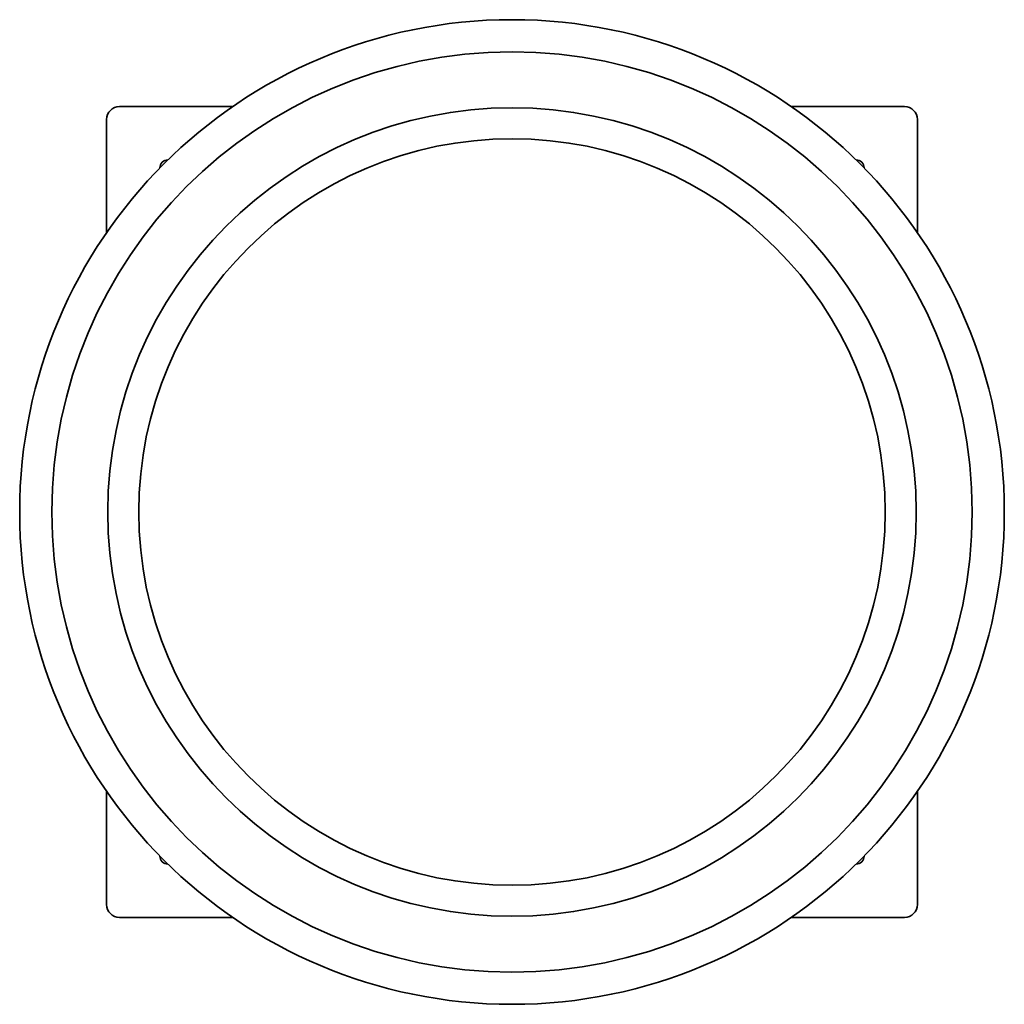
# Model space of a CAD drawing. Header units: millimetres. Extents: x 248 to 1012, y 63 to 828.
import ezdxf

# ---------------------------------------------------------------- set-up
doc = ezdxf.new("R2010")
doc.units = ezdxf.units.MM
doc.header["$LTSCALE"] = 3
doc.layers.add('Krawędzie widoczne(ISO)', color=7, linetype='Continuous', lineweight=35, true_color=0x262659)

msp = doc.modelspace()

# ---------------------------------------------------------------- linework, layer by layer
at = {"layer": 'Krawędzie widoczne(ISO)'}
for p, q in [((413.02, 760.5), (325, 760.5)), ((935, 760.5), (846.98, 760.5)), ((315, 750.5), (315, 662.48)), ((945, 662.48), (945, 750.5)), ((315, 228.52), (315, 140.5)), ((945, 140.5), (945, 228.52)), ((325, 130.5), (413.02, 130.5)), ((846.98, 130.5), (935, 130.5))]:
    msp.add_line(p, q, dxfattribs=at)
for radius in [382.5, 357.5]:
    msp.add_circle((630, 445.5), radius, dxfattribs=at)
for centre, radius, start, end in [((325, 750.5), 10, 90, 180), ((630, 445.5), 314.05, 0, 180), ((935, 750.5), 10, 0, 90), ((630, 445.5), 290, 0, 180), ((362.5, 713), 6, 89.07481, 180.92519), ((897.5, 713), 6, 359.07481, 90.92519), ((630, 445.5), 314.05, 180, 0), ((630, 445.5), 290, 180, 0), ((362.5, 178), 6, 179.07481, 270.92519), ((897.5, 178), 6, 269.07481, 0.92519), ((325, 140.5), 10, 180, 270), ((935, 140.5), 10, 270, 0)]:
    msp.add_arc(centre, radius, start, end, dxfattribs=at)

doc.saveas('drawing.dxf')
